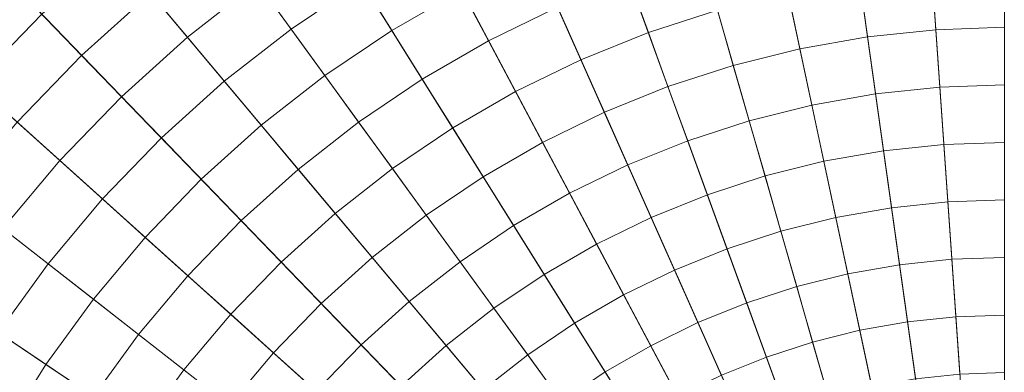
# Model space of a CAD drawing. Header units: centimetres. Extents: x -3.01 to 4.18, y -5.46 to 1.74.
# Tile 200 of 256: x 0.09 to 0.59, y -1.54 to -1.36. Entities that reach past the tile are written whole.
import ezdxf

# ---------------------------------------------------------------- set-up
doc = ezdxf.new("R2010")
doc.units = ezdxf.units.CM
doc.header["$LTSCALE"] = 2.54
doc.layers.add('Lucido design-1', color=7, linetype='Continuous')

# ---------------------------------------------------------------- blocks, each defined once
blk = doc.blocks.new('Gruppo-1')
at = {"color": 142, "linetype": 'Continuous', "lineweight": 9}
for points in [[(0.58636, -0.86103, 36.39157), (0.51664, -0.86346, 36.39157), (0.58636, -1.86046, 36.39157), (0.58636, -0.86103, 36.39157)], [(0.58636, -1.86046, 37.29882), (0.51664, -0.86346, 37.29882), (0.58636, -0.86103, 37.29882), (0.58636, -1.86046, 37.29882)], [(0.51664, -0.86346, 36.39157), (0.44727, -0.87075, 36.39157), (0.58636, -1.86046, 36.39157), (0.51664, -0.86346, 36.39157)], [(0.58636, -1.86046, 37.29882), (0.44727, -0.87075, 37.29882), (0.51664, -0.86346, 37.29882), (0.58636, -1.86046, 37.29882)], [(0.44727, -0.87075, 36.39157), (0.37857, -0.88287, 36.39157), (0.58636, -1.86046, 36.39157), (0.44727, -0.87075, 36.39157)], [(0.58636, -1.86046, 37.29882), (0.37857, -0.88287, 37.29882), (0.44727, -0.87075, 37.29882), (0.58636, -1.86046, 37.29882)], [(0.37857, -0.88287, 36.39157), (0.31088, -0.89974, 36.39157), (0.58636, -1.86046, 36.39157), (0.37857, -0.88287, 36.39157)], [(0.58636, -1.86046, 37.29882), (0.31088, -0.89974, 37.29882), (0.37857, -0.88287, 37.29882), (0.58636, -1.86046, 37.29882)], [(0.31088, -0.89974, 36.39157), (0.24453, -0.9213, 36.39157), (0.58636, -1.86046, 36.39157), (0.31088, -0.89974, 36.39157)], [(0.58636, -1.86046, 37.29882), (0.24453, -0.9213, 37.29882), (0.31088, -0.89974, 37.29882), (0.58636, -1.86046, 37.29882)], [(0.24453, -0.9213, 36.39157), (0.17985, -0.94743, 36.39157), (0.58636, -1.86046, 36.39157), (0.24453, -0.9213, 36.39157)], [(0.58636, -1.86046, 37.29882), (0.17985, -0.94743, 37.29882), (0.24453, -0.9213, 37.29882), (0.58636, -1.86046, 37.29882)], [(0.17985, -0.94743, 36.39157), (0.11715, -0.97801, 36.39157), (0.58636, -1.86046, 36.39157), (0.17985, -0.94743, 36.39157)], [(0.58636, -1.86046, 37.29882), (0.11715, -0.97801, 37.29882), (0.17985, -0.94743, 37.29882), (0.58636, -1.86046, 37.29882)], [(0.11715, -0.97801, 36.39157), (0.05674, -1.01289, 36.39157), (0.58636, -1.86046, 36.39157), (0.11715, -0.97801, 36.39157)], [(0.58636, -1.86046, 37.29882), (0.05674, -1.01289, 37.29882), (0.11715, -0.97801, 37.29882), (0.58636, -1.86046, 37.29882)], [(0.05674, -1.01289, 36.39157), (-0.00109, -1.0519, 36.39157), (0.58636, -1.86046, 36.39157), (0.05674, -1.01289, 36.39157)], [(0.58636, -1.86046, 37.29882), (-0.00109, -1.0519, 37.29882), (0.05674, -1.01289, 37.29882), (0.58636, -1.86046, 37.29882)], [(-0.00109, -1.0519, 36.39157), (-0.05606, -1.09485, 36.39157), (0.58636, -1.86046, 36.39157), (-0.00109, -1.0519, 36.39157)], [(0.58636, -1.86046, 37.29882), (-0.05606, -1.09485, 37.29882), (-0.00109, -1.0519, 37.29882), (0.58636, -1.86046, 37.29882)], [(-0.05606, -1.09485, 36.39157), (-0.1079, -1.14153, 36.39157), (0.58636, -1.86046, 36.39157), (-0.05606, -1.09485, 36.39157)], [(0.58636, -1.86046, 37.29882), (-0.1079, -1.14153, 37.29882), (-0.05606, -1.09485, 37.29882), (0.58636, -1.86046, 37.29882)], [(-0.1079, -1.14153, 36.39157), (-0.15636, -1.19171, 36.39157), (0.58636, -1.86046, 36.39157), (-0.1079, -1.14153, 36.39157)], [(0.58636, -1.86046, 37.29882), (-0.15636, -1.19171, 37.29882), (-0.1079, -1.14153, 37.29882), (0.58636, -1.86046, 37.29882)], [(-0.15636, -1.19171, 36.39157), (-0.2012, -1.24515, 36.39157), (0.58636, -1.86046, 36.39157), (-0.15636, -1.19171, 36.39157)], [(0.58636, -1.86046, 37.29882), (-0.2012, -1.24515, 37.29882), (-0.15636, -1.19171, 37.29882), (0.58636, -1.86046, 37.29882)], [(-0.2012, -1.24515, 36.39157), (-0.24221, -1.30158, 36.39157), (0.58636, -1.86046, 36.39157), (-0.2012, -1.24515, 36.39157)], [(0.58636, -1.86046, 37.29882), (-0.24221, -1.30158, 37.29882), (-0.2012, -1.24515, 37.29882), (0.58636, -1.86046, 37.29882)], [(-0.24221, -1.30158, 36.39157), (-0.27917, -1.36074, 36.39157), (0.58636, -1.86046, 36.39157), (-0.24221, -1.30158, 36.39157)], [(0.58636, -1.86046, 37.29882), (-0.27917, -1.36074, 37.29882), (-0.24221, -1.30158, 37.29882), (0.58636, -1.86046, 37.29882)]]:
    blk.add_polyline3d(points, dxfattribs=at)
for points in [[(0.58636, 1.73817, 37.29766), (0.33533, 1.7294, 37.29766), (0.58621, -1.8583, 37.29766), (0.58636, -1.8583, 37.29766)], [(0.33533, 1.7294, 37.29766), (0.08553, 1.70314, 37.29766), (0.58606, -1.85832, 37.29766), (0.58621, -1.8583, 37.29766)], [(0.08553, 1.70314, 37.29766), (-0.16184, 1.65953, 37.29766), (0.58591, -1.85835, 37.29766), (0.58606, -1.85832, 37.29766)], [(-0.16184, 1.65953, 37.29766), (-0.40555, 1.59876, 37.29766), (0.58577, -1.85838, 37.29766), (0.58591, -1.85835, 37.29766)], [(-0.40555, 1.59876, 37.29766), (-0.64444, 1.52114, 37.29766), (0.58562, -1.85843, 37.29766), (0.58577, -1.85838, 37.29766)], [(-0.64444, 1.52114, 37.29766), (-0.87733, 1.42705, 37.29766), (0.58548, -1.85849, 37.29766), (0.58562, -1.85843, 37.29766)], [(-0.87733, 1.42705, 37.29766), (-1.10309, 1.31694, 37.29766), (0.58535, -1.85855, 37.29766), (0.58548, -1.85849, 37.29766)], [(-1.10309, 1.31694, 37.29766), (-1.32062, 1.19135, 37.29766), (0.58522, -1.85863, 37.29766), (0.58535, -1.85855, 37.29766)], [(-1.32062, 1.19135, 37.29766), (-1.52886, 1.05089, 37.29766), (0.58509, -1.85871, 37.29766), (0.58522, -1.85863, 37.29766)], [(-1.52886, 1.05089, 37.29766), (-1.72679, 0.89625, 37.29766), (0.58497, -1.8588, 37.29766), (0.58509, -1.85871, 37.29766)], [(-1.72679, 0.89625, 37.29766), (-1.91345, 0.72817, 37.29766), (0.58486, -1.85891, 37.29766), (0.58497, -1.8588, 37.29766)], [(-1.91345, 0.72817, 37.29766), (-2.08794, 0.54749, 37.29766), (0.58475, -1.85901, 37.29766), (0.58486, -1.85891, 37.29766)], [(-2.08794, 0.54749, 37.29766), (-2.24939, 0.35507, 37.29766), (0.58466, -1.85913, 37.29766), (0.58475, -1.85901, 37.29766)], [(-2.24939, 0.35507, 37.29766), (-2.39704, 0.15187, 37.29766), (0.58457, -1.85925, 37.29766), (0.58466, -1.85913, 37.29766)], [(-2.39704, 0.15187, 37.29766), (-2.53014, -0.06115, 37.29766), (0.58449, -1.85938, 37.29766), (0.58457, -1.85925, 37.29766)], [(-2.53014, -0.06115, 37.29766), (-2.64806, -0.28293, 37.29766), (0.58442, -1.85951, 37.29766), (0.58449, -1.85938, 37.29766)], [(-2.64806, -0.28293, 37.29766), (-2.75023, -0.51239, 37.29766), (0.58436, -1.85965, 37.29766), (0.58442, -1.85951, 37.29766)], [(-2.75023, -0.51239, 37.29766), (-2.83614, -0.74842, 37.29766), (0.58431, -1.85979, 37.29766), (0.58436, -1.85965, 37.29766)], [(-2.83614, -0.74842, 37.29766), (-2.90537, -0.98987, 37.29766), (0.58426, -1.85994, 37.29766), (0.58431, -1.85979, 37.29766)], [(-2.90537, -0.98987, 37.29766), (-2.95759, -1.23557, 37.29766), (0.58423, -1.86009, 37.29766), (0.58426, -1.85994, 37.29766)], [(-2.95759, -1.23557, 37.29766), (-2.99255, -1.4843, 37.29766), (0.58421, -1.86023, 37.29766), (0.58423, -1.86009, 37.29766)], [(0.20853, -1.34042, 38.37078), (0.17317, -1.36804, 38.37078), (0.15451, -1.3458, 38.36793), (0.19146, -1.31693, 38.36793)], [(0.26112, -1.33996, 38.37352), (0.2256, -1.36392, 38.37352), (0.20853, -1.34042, 38.37078), (0.24573, -1.31533, 38.37078)], [(0.31186, -1.3442, 38.37617), (0.27652, -1.3646, 38.37617), (0.26112, -1.33996, 38.37352), (0.29822, -1.31854, 38.37352)], [(0.15451, -1.3458, 38.36793), (0.11966, -1.37718, 38.36793), (0.0995, -1.3563, 38.36498), (0.13585, -1.32356, 38.36498)], [(0.36036, -1.35286, 38.37871), (0.3255, -1.36986, 38.37871), (0.31186, -1.3442, 38.37617), (0.34854, -1.32631, 38.37617)], [(0.44122, -1.35429, 38.38116), (0.40627, -1.36565, 38.38116), (0.39632, -1.33833, 38.37871), (0.43321, -1.32635, 38.37871)], [(0.58636, -1.36298, 38.3835), (0.55166, -1.36419, 38.3835), (0.54963, -1.33518, 38.38116), (0.58636, -1.3339, 38.38116)], [(0.0995, -1.3563, 38.36498), (0.06551, -1.39149, 38.36498), (0.04395, -1.37207, 38.36193), (0.07934, -1.33543, 38.36193)], [(0.40627, -1.36565, 38.38116), (0.37219, -1.37942, 38.38116), (0.36036, -1.35286, 38.37871), (0.39632, -1.33833, 38.37871)], [(0.51712, -1.36782, 38.3835), (0.48293, -1.37385, 38.3835), (0.47688, -1.3454, 38.38116), (0.51308, -1.33902, 38.38116)], [(0.55166, -1.36419, 38.3835), (0.51712, -1.36782, 38.3835), (0.51308, -1.33902, 38.38116), (0.54963, -1.33518, 38.38116)], [(0.2256, -1.36392, 38.37352), (0.19184, -1.39029, 38.37352), (0.17317, -1.36804, 38.37078), (0.20853, -1.34042, 38.37078)], [(0.27652, -1.3646, 38.37617), (0.24268, -1.38743, 38.37617), (0.2256, -1.36392, 38.37352), (0.26112, -1.33996, 38.37352)], [(0.3255, -1.36986, 38.37871), (0.29192, -1.38925, 38.37871), (0.27652, -1.3646, 38.37617), (0.31186, -1.3442, 38.37617)], [(0.17317, -1.36804, 38.37078), (0.13983, -1.39807, 38.37078), (0.11966, -1.37718, 38.36793), (0.15451, -1.3458, 38.36793)], [(0.48293, -1.37385, 38.3835), (0.44924, -1.38225, 38.3835), (0.44122, -1.35429, 38.38116), (0.47688, -1.3454, 38.38116)], [(0.37219, -1.37942, 38.38116), (0.33915, -1.39553, 38.38116), (0.3255, -1.36986, 38.37871), (0.36036, -1.35286, 38.37871)], [(0.44924, -1.38225, 38.3835), (0.41621, -1.39298, 38.3835), (0.40627, -1.36565, 38.38116), (0.44122, -1.35429, 38.38116)], [(0.11966, -1.37718, 38.36793), (0.08709, -1.41091, 38.36793), (0.06551, -1.39149, 38.36498), (0.0995, -1.3563, 38.36498)], [(0.24268, -1.38743, 38.37617), (0.21052, -1.41255, 38.37617), (0.19184, -1.39029, 38.37352), (0.2256, -1.36392, 38.37352)], [(0.55369, -1.39321, 38.38574), (0.52117, -1.39663, 38.38574), (0.51712, -1.36782, 38.3835), (0.55166, -1.36419, 38.3835)], [(0.58636, -1.39207, 38.38574), (0.55369, -1.39321, 38.38574), (0.55166, -1.36419, 38.3835), (0.58636, -1.36298, 38.3835)], [(0.19184, -1.39029, 38.37352), (0.16001, -1.41896, 38.37352), (0.13983, -1.39807, 38.37078), (0.17317, -1.36804, 38.37078)], [(0.29192, -1.38925, 38.37871), (0.25977, -1.41094, 38.37871), (0.24268, -1.38743, 38.37617), (0.27652, -1.3646, 38.37617)], [(0.41621, -1.39298, 38.3835), (0.38402, -1.40599, 38.3835), (0.37219, -1.37942, 38.38116), (0.40627, -1.36565, 38.38116)], [(0.52117, -1.39663, 38.38574), (0.48898, -1.4023, 38.38574), (0.48293, -1.37385, 38.3835), (0.51712, -1.36782, 38.3835)], [(0.33915, -1.39553, 38.38116), (0.30732, -1.41391, 38.38116), (0.29192, -1.38925, 38.37871), (0.3255, -1.36986, 38.37871)], [(0.48898, -1.4023, 38.38574), (0.45725, -1.41021, 38.38574), (0.44924, -1.38225, 38.3835), (0.48293, -1.37385, 38.3835)], [(0.13983, -1.39807, 38.37078), (0.10866, -1.43034, 38.37078), (0.08709, -1.41091, 38.36793), (0.11966, -1.37718, 38.36793)], [(0.38402, -1.40599, 38.3835), (0.35281, -1.42121, 38.3835), (0.33915, -1.39553, 38.38116), (0.37219, -1.37942, 38.38116)], [(0.45725, -1.41021, 38.38574), (0.42616, -1.42032, 38.38574), (0.41621, -1.39298, 38.3835), (0.44924, -1.38225, 38.3835)], [(0.25977, -1.41094, 38.37871), (0.2292, -1.43482, 38.37871), (0.21052, -1.41255, 38.37617), (0.24268, -1.38743, 38.37617)], [(0.21052, -1.41255, 38.37617), (0.18019, -1.43986, 38.37617), (0.16001, -1.41896, 38.37352), (0.19184, -1.39029, 38.37352)], [(0.30732, -1.41391, 38.38116), (0.27685, -1.43446, 38.38116), (0.25977, -1.41094, 38.37871), (0.29192, -1.38925, 38.37871)], [(0.42616, -1.42032, 38.38574), (0.39585, -1.43256, 38.38574), (0.38402, -1.40599, 38.3835), (0.41621, -1.39298, 38.3835)], [(0.55572, -1.42224, 38.38789), (0.52522, -1.42544, 38.38789), (0.52117, -1.39663, 38.38574), (0.55369, -1.39321, 38.38574)], [(0.58636, -1.42117, 38.38789), (0.55572, -1.42224, 38.38789), (0.55369, -1.39321, 38.38574), (0.58636, -1.39207, 38.38574)], [(0.16001, -1.41896, 38.37352), (0.13025, -1.44978, 38.37352), (0.10866, -1.43034, 38.37078), (0.13983, -1.39807, 38.37078)], [(0.35281, -1.42121, 38.3835), (0.32274, -1.43857, 38.3835), (0.30732, -1.41391, 38.38116), (0.33915, -1.39553, 38.38116)], [(0.52522, -1.42544, 38.38789), (0.49503, -1.43076, 38.38789), (0.48898, -1.4023, 38.38574), (0.52117, -1.39663, 38.38574)], [(0.49503, -1.43076, 38.38789), (0.46527, -1.43818, 38.38789), (0.45725, -1.41021, 38.38574), (0.48898, -1.4023, 38.38574)], [(0.39585, -1.43256, 38.38574), (0.36646, -1.44689, 38.38574), (0.35281, -1.42121, 38.3835), (0.38402, -1.40599, 38.3835)], [(0.10866, -1.43034, 38.37078), (0.07982, -1.46471, 38.37078), (0.05694, -1.44683, 38.36793), (0.08709, -1.41091, 38.36793)], [(0.2292, -1.43482, 38.37871), (0.20038, -1.46077, 38.37871), (0.18019, -1.43986, 38.37617), (0.21052, -1.41255, 38.37617)], [(0.27685, -1.43446, 38.38116), (0.24789, -1.45709, 38.38116), (0.2292, -1.43482, 38.37871), (0.25977, -1.41094, 38.37871)], [(0.32274, -1.43857, 38.3835), (0.29395, -1.45799, 38.3835), (0.27685, -1.43446, 38.38116), (0.30732, -1.41391, 38.38116)], [(0.46527, -1.43818, 38.38789), (0.43611, -1.44766, 38.38789), (0.42616, -1.42032, 38.38574), (0.45725, -1.41021, 38.38574)], [(0.18019, -1.43986, 38.37617), (0.15184, -1.46922, 38.37617), (0.13025, -1.44978, 38.37352), (0.16001, -1.41896, 38.37352)], [(0.36646, -1.44689, 38.38574), (0.33815, -1.46324, 38.38574), (0.32274, -1.43857, 38.3835), (0.35281, -1.42121, 38.3835)], [(0.43611, -1.44766, 38.38789), (0.40768, -1.45914, 38.38789), (0.39585, -1.43256, 38.38574), (0.42616, -1.42032, 38.38574)], [(0.55775, -1.45127, 38.38993), (0.52927, -1.45426, 38.38993), (0.52522, -1.42544, 38.38789), (0.55572, -1.42224, 38.38789)], [(0.58636, -1.45027, 38.38993), (0.55775, -1.45127, 38.38993), (0.55572, -1.42224, 38.38789), (0.58636, -1.42117, 38.38789)], [(0.52927, -1.45426, 38.38993), (0.50108, -1.45923, 38.38993), (0.49503, -1.43076, 38.38789), (0.52522, -1.42544, 38.38789)], [(0.13025, -1.44978, 38.37352), (0.10271, -1.48259, 38.37352), (0.07982, -1.46471, 38.37078), (0.10866, -1.43034, 38.37078)], [(0.40768, -1.45914, 38.38789), (0.38012, -1.47259, 38.38789), (0.36646, -1.44689, 38.38574), (0.39585, -1.43256, 38.38574)], [(0.50108, -1.45923, 38.38993), (0.4733, -1.46616, 38.38993), (0.46527, -1.43818, 38.38789), (0.49503, -1.43076, 38.38789)], [(0.24789, -1.45709, 38.38116), (0.22058, -1.48168, 38.38116), (0.20038, -1.46077, 38.37871), (0.2292, -1.43482, 38.37871)], [(0.29395, -1.45799, 38.3835), (0.26659, -1.47937, 38.3835), (0.24789, -1.45709, 38.38116), (0.27685, -1.43446, 38.38116)], [(0.33815, -1.46324, 38.38574), (0.31105, -1.48152, 38.38574), (0.29395, -1.45799, 38.3835), (0.32274, -1.43857, 38.3835)], [(0.4733, -1.46616, 38.38993), (0.44607, -1.47501, 38.38993), (0.43611, -1.44766, 38.38789), (0.46527, -1.43818, 38.38789)], [(0.20038, -1.46077, 38.37871), (0.17344, -1.48867, 38.37871), (0.15184, -1.46922, 38.37617), (0.18019, -1.43986, 38.37617)], [(0.38012, -1.47259, 38.38789), (0.35357, -1.48792, 38.38789), (0.33815, -1.46324, 38.38574), (0.36646, -1.44689, 38.38574)], [(0.44607, -1.47501, 38.38993), (0.41952, -1.48573, 38.38993), (0.40768, -1.45914, 38.38789), (0.43611, -1.44766, 38.38789)], [(0.15184, -1.46922, 38.37617), (0.12561, -1.50048, 38.37617), (0.10271, -1.48259, 38.37352), (0.13025, -1.44978, 38.37352)], [(0.55978, -1.48031, 38.39187), (0.53333, -1.48309, 38.39187), (0.52927, -1.45426, 38.38993), (0.55775, -1.45127, 38.38993)], [(0.58636, -1.47938, 38.39187), (0.55978, -1.48031, 38.39187), (0.55775, -1.45127, 38.38993), (0.58636, -1.45027, 38.38993)], [(0.26659, -1.47937, 38.3835), (0.24078, -1.5026, 38.3835), (0.22058, -1.48168, 38.38116), (0.24789, -1.45709, 38.38116)], [(0.31105, -1.48152, 38.38574), (0.28528, -1.50165, 38.38574), (0.26659, -1.47937, 38.3835), (0.29395, -1.45799, 38.3835)], [(0.53333, -1.48309, 38.39187), (0.50713, -1.48771, 38.39187), (0.50108, -1.45923, 38.38993), (0.52927, -1.45426, 38.38993)], [(0.22058, -1.48168, 38.38116), (0.19505, -1.50812, 38.38116), (0.17344, -1.48867, 38.37871), (0.20038, -1.46077, 38.37871)], [(0.35357, -1.48792, 38.38789), (0.32815, -1.50506, 38.38789), (0.31105, -1.48152, 38.38574), (0.33815, -1.46324, 38.38574)], [(0.41952, -1.48573, 38.38993), (0.39379, -1.49828, 38.38993), (0.38012, -1.47259, 38.38789), (0.40768, -1.45914, 38.38789)], [(0.50713, -1.48771, 38.39187), (0.48132, -1.49414, 38.39187), (0.4733, -1.46616, 38.38993), (0.50108, -1.45923, 38.38993)], [(0.10271, -1.48259, 38.37352), (0.07753, -1.51725, 38.37352), (0.05345, -1.50101, 38.37078), (0.07982, -1.46471, 38.37078)], [(0.48132, -1.49414, 38.39187), (0.45602, -1.50236, 38.39187), (0.44607, -1.47501, 38.38993), (0.4733, -1.46616, 38.38993)], [(0.17344, -1.48867, 38.37871), (0.14851, -1.51838, 38.37871), (0.12561, -1.50048, 38.37617), (0.15184, -1.46922, 38.37617)], [(0.39379, -1.49828, 38.38993), (0.36899, -1.5126, 38.38993), (0.35357, -1.48792, 38.38789), (0.38012, -1.47259, 38.38789)], [(0.45602, -1.50236, 38.39187), (0.43136, -1.51233, 38.39187), (0.41952, -1.48573, 38.38993), (0.44607, -1.47501, 38.38993)], [(0.12561, -1.50048, 38.37617), (0.10162, -1.5335, 38.37617), (0.07753, -1.51725, 38.37352), (0.10271, -1.48259, 38.37352)], [(0.24078, -1.5026, 38.3835), (0.21666, -1.52758, 38.3835), (0.19505, -1.50812, 38.38116), (0.22058, -1.48168, 38.38116)], [(0.28528, -1.50165, 38.38574), (0.26099, -1.52353, 38.38574), (0.24078, -1.5026, 38.3835), (0.26659, -1.47937, 38.3835)], [(0.32815, -1.50506, 38.38789), (0.30399, -1.52394, 38.38789), (0.28528, -1.50165, 38.38574), (0.31105, -1.48152, 38.38574)], [(0.53738, -1.51192, 38.39371), (0.51318, -1.51619, 38.39371), (0.50713, -1.48771, 38.39187), (0.53333, -1.48309, 38.39187)], [(0.56181, -1.50936, 38.39371), (0.53738, -1.51192, 38.39371), (0.53333, -1.48309, 38.39187), (0.55978, -1.48031, 38.39187)], [(0.58636, -1.5085, 38.39371), (0.56181, -1.50936, 38.39371), (0.55978, -1.48031, 38.39187), (0.58636, -1.47938, 38.39187)], [(-2.99255, -1.4843, 37.29766), (-3.01007, -1.73487, 37.29766), (0.5842, -1.86039, 37.29766), (0.58421, -1.86023, 37.29766)], [(0.19505, -1.50812, 38.38116), (0.17142, -1.53628, 38.38116), (0.14851, -1.51838, 38.37871), (0.17344, -1.48867, 38.37871)], [(0.36899, -1.5126, 38.38993), (0.34526, -1.52861, 38.38993), (0.32815, -1.50506, 38.38789), (0.35357, -1.48792, 38.38789)], [(0.43136, -1.51233, 38.39187), (0.40746, -1.52399, 38.39187), (0.39379, -1.49828, 38.38993), (0.41952, -1.48573, 38.38993)], [(0.51318, -1.51619, 38.39371), (0.48935, -1.52213, 38.39371), (0.48132, -1.49414, 38.39187), (0.50713, -1.48771, 38.39187)], [(0.40746, -1.52399, 38.39187), (0.38442, -1.53729, 38.39187), (0.36899, -1.5126, 38.38993), (0.39379, -1.49828, 38.38993)], [(0.48935, -1.52213, 38.39371), (0.46598, -1.52973, 38.39371), (0.45602, -1.50236, 38.39187), (0.48132, -1.49414, 38.39187)], [(0.14851, -1.51838, 38.37871), (0.12572, -1.54975, 38.37871), (0.10162, -1.5335, 38.37617), (0.12561, -1.50048, 38.37617)], [(0.26099, -1.52353, 38.38574), (0.23828, -1.54704, 38.38574), (0.21666, -1.52758, 38.3835), (0.24078, -1.5026, 38.3835)], [(0.30399, -1.52394, 38.38789), (0.2812, -1.54446, 38.38789), (0.26099, -1.52353, 38.38574), (0.28528, -1.50165, 38.38574)], [(0.46598, -1.52973, 38.39371), (0.44321, -1.53893, 38.39371), (0.43136, -1.51233, 38.39187), (0.45602, -1.50236, 38.39187)], [(0.21666, -1.52758, 38.3835), (0.19434, -1.55418, 38.3835), (0.17142, -1.53628, 38.38116), (0.19505, -1.50812, 38.38116)], [(0.34526, -1.52861, 38.38993), (0.3227, -1.54624, 38.38993), (0.30399, -1.52394, 38.38789), (0.32815, -1.50506, 38.38789)], [(0.58636, -1.53762, 38.39544), (0.56384, -1.53841, 38.39544), (0.56181, -1.50936, 38.39371), (0.58636, -1.5085, 38.39371)], [(0.38442, -1.53729, 38.39187), (0.36237, -1.55216, 38.39187), (0.34526, -1.52861, 38.38993), (0.36899, -1.5126, 38.38993)], [(0.44321, -1.53893, 38.39371), (0.42113, -1.5497, 38.39371), (0.40746, -1.52399, 38.39187), (0.43136, -1.51233, 38.39187)], [(0.54143, -1.54077, 38.39544), (0.51924, -1.54468, 38.39544), (0.51318, -1.51619, 38.39371), (0.53738, -1.51192, 38.39371)], [(0.56384, -1.53841, 38.39544), (0.54143, -1.54077, 38.39544), (0.53738, -1.51192, 38.39371), (0.56181, -1.50936, 38.39371)], [(0.10162, -1.5335, 38.37617), (0.07999, -1.56811, 38.37617), (0.05483, -1.55358, 38.37352), (0.07753, -1.51725, 38.37352)], [(0.17142, -1.53628, 38.38116), (0.14982, -1.56601, 38.38116), (0.12572, -1.54975, 38.37871), (0.14851, -1.51838, 38.37871)], [(0.51924, -1.54468, 38.39544), (0.49738, -1.55013, 38.39544), (0.48935, -1.52213, 38.39371), (0.51318, -1.51619, 38.39371)], [(0.2812, -1.54446, 38.38789), (0.2599, -1.56651, 38.38789), (0.23828, -1.54704, 38.38574), (0.26099, -1.52353, 38.38574)], [(0.49738, -1.55013, 38.39544), (0.47594, -1.55709, 38.39544), (0.46598, -1.52973, 38.39371), (0.48935, -1.52213, 38.39371)], [(0.23828, -1.54704, 38.38574), (0.21726, -1.57209, 38.38574), (0.19434, -1.55418, 38.3835), (0.21666, -1.52758, 38.3835)], [(0.3227, -1.54624, 38.38993), (0.30142, -1.56539, 38.38993), (0.2812, -1.54446, 38.38789), (0.30399, -1.52394, 38.38789)], [(0.36237, -1.55216, 38.39187), (0.34141, -1.56854, 38.39187), (0.3227, -1.54624, 38.38993), (0.34526, -1.52861, 38.38993)], [(0.42113, -1.5497, 38.39371), (0.39985, -1.56198, 38.39371), (0.38442, -1.53729, 38.39187), (0.40746, -1.52399, 38.39187)], [(0.12572, -1.54975, 38.37871), (0.10516, -1.58264, 38.37871), (0.07999, -1.56811, 38.37617), (0.10162, -1.5335, 38.37617)], [(0.47594, -1.55709, 38.39544), (0.45505, -1.56553, 38.39544), (0.44321, -1.53893, 38.39371), (0.46598, -1.52973, 38.39371)], [(0.19434, -1.55418, 38.3835), (0.17393, -1.58227, 38.3835), (0.14982, -1.56601, 38.38116), (0.17142, -1.53628, 38.38116)], [(0.39985, -1.56198, 38.39371), (0.37948, -1.57572, 38.39371), (0.36237, -1.55216, 38.39187), (0.38442, -1.53729, 38.39187)]]:
    blk.add_3dface(points, dxfattribs=at)

msp = doc.modelspace()

# ---------------------------------------------------------------- block references
at = {"layer": 'Lucido design-1', "color": 7}
msp.add_blockref('Gruppo-1', (0, 0), dxfattribs=at)

doc.saveas('drawing.dxf')
